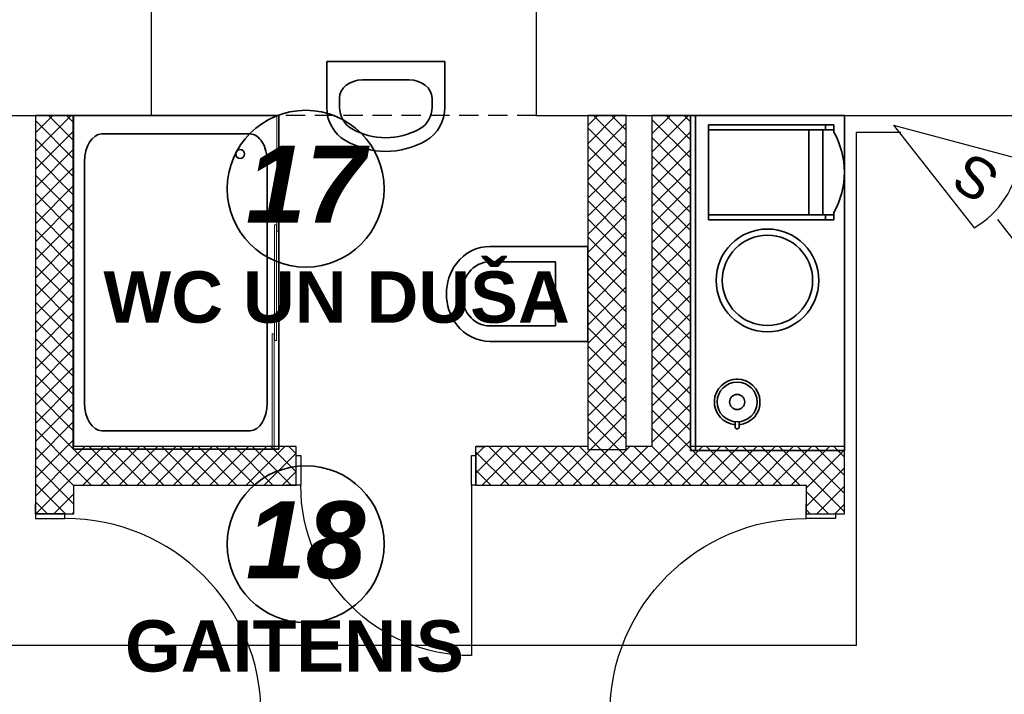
# Model space of a CAD drawing. Header units: millimetres. Extents: x -1662057 to -197461, y -941126 to 63888.
# Tile 195 of 209: x -1566221 to -1562387, y -296402 to -293775. Entities that reach past the tile are written whole.
import ezdxf

# ---------------------------------------------------------------- set-up
doc = ezdxf.new("R2010")
doc.units = ezdxf.units.MM
doc.linetypes.add('Dashed', pattern=[112.5, 75, -37.5])
for name, color, linetype in [('2D Drafting - General', 7, 'CONTINUOUS'), ('Annotation - Text', 252, 'CONTINUOUS'), ('Apsardze', 5, 'CONTINUOUS'), ('AR-Durvis', 7, 'CONTINUOUS'), ('eksplikaacijas txt', 252, 'CONTINUOUS'), ('Interior - Furniture', 7, 'CONTINUOUS'), ('sienas es', 7, 'CONTINUOUS'), ('Structural - Bearing', 7, 'CONTINUOUS'), ('VS AS', 7, 'CONTINUOUS')]:
    doc.layers.add(name, color=color, linetype=linetype)
doc.layers.add('VS_AS', color=5, linetype='CONTINUOUS', lineweight=25)
doc.styles.add('GENERATED_STYLE_2', font='arialbd.ttf')
doc.styles.add('GENERATED_STYLE_4', font='arialbi.ttf')
doc.styles.add('ROMANS', font='arial.ttf', dxfattribs={"width": 0.8, "oblique": 15})
pattern_1 = [(45, (0, 0), (-35.355339, 35.355339), []), (135, (0, 0), (35.355339, 35.355339), [])]

# ---------------------------------------------------------------- blocks, each defined once
blk = doc.blocks.new('WALL_369', base_point=(593063.3, -121611.4))
at = {"layer": 'Structural - Bearing', "linetype": 'Continuous', "lineweight": 13}
h = blk.add_hatch(dxfattribs=at)
h.set_pattern_fill('GRID_5X5_DIAGONAL', color=253, style=0, pattern_type=2)
h.set_pattern_definition(pattern_1)
h.paths.add_polyline_path([(593063.3, -121611.4), (593063.3, -120309.8), (592913.3, -120309.8), (592913.3, -121611.4)], flags=0)
at = {"layer": 'Structural - Bearing', "linetype": 'Continuous'}
for p, q in [((593063.3, -120309.8), (592913.3, -120309.8)), ((592913.3, -120309.8), (592913.3, -121611.4)), ((593063.3, -121611.4), (593063.3, -120309.8)), ((592913.3, -121611.4), (593063.3, -121611.4))]:
    blk.add_line(p, q, dxfattribs=at)
blk = doc.blocks.new('WALL_374', base_point=(593313.2, -121599.4))
at = {"layer": 'Structural - Bearing', "linetype": 'Continuous', "lineweight": 13}
h = blk.add_hatch(dxfattribs=at)
h.set_pattern_fill('GRID_5X5_DIAGONAL', color=253, style=0, pattern_type=2)
h.set_pattern_definition(pattern_1)
h.paths.add_polyline_path([(593313.2, -121599.4), (593313.2, -120309.8), (593163.2, -120309.8), (593163.2, -121599.4)], flags=0)
at = {"layer": 'Structural - Bearing', "linetype": 'Continuous'}
for p, q in [((593313.2, -120309.8), (593163.2, -120309.8)), ((593163.2, -120309.8), (593163.2, -121599.4)), ((593313.2, -121599.4), (593313.2, -120309.8))]:
    blk.add_line(p, q, dxfattribs=at)
blk = doc.blocks.new('D1 10_8')
at = {"layer": 'AR-Durvis', "linetype": 'Continuous'}
for p, q in [((382, 0), (382, 764)), ((-400, 0), (-437, 0)), ((-382, 0), (-400, 0)), ((-400, 0), (-400, -115)), ((-400, 0), (-400, -150)), ((-382, -115), (-382, 0)), ((400, 0), (382, 0)), ((382, 0), (382, -115)), ((400, 0), (437, 0)), ((400, -115), (400, 0)), ((400, 0), (400, -150)), ((-400, -150), (-437, -150)), ((-400, -115), (-382, -115)), ((382, -115), (400, -115)), ((400, -150), (437, -150))]:
    blk.add_line(p, q, dxfattribs=at)
blk.add_arc((382, 0), 764, 90, 180, dxfattribs=at)
blk = doc.blocks.new('WALL_377', base_point=(593913.2, -122799.8))
at = {"layer": 'Structural - Bearing', "linetype": 'Continuous', "lineweight": 13}
h = blk.add_hatch(dxfattribs=at)
h.set_pattern_fill('GRID_5X5_DIAGONAL', color=253, style=0, pattern_type=2)
h.set_pattern_definition(pattern_1)
h.paths.add_polyline_path([(593763.2, -121861.4), (593913.2, -121861.4), (593913.2, -121599.4), (593763.2, -121749.4)], flags=0)
h = blk.add_hatch(dxfattribs=at)
h.set_pattern_fill('GRID_5X5_DIAGONAL', color=253, style=0, pattern_type=2)
h.set_pattern_definition(pattern_1)
h.paths.add_polyline_path([(593763.2, -122799.8), (593913.2, -122799.8), (593913.2, -122661.4), (593763.2, -122661.4)], flags=0)
at = {"layer": 'Structural - Bearing', "linetype": 'Continuous'}
for p, q in [((593913.2, -121861.4), (593913.2, -121599.4)), ((593763.2, -121749.4), (593763.2, -121861.4)), ((593763.2, -122661.4), (593763.2, -122799.8)), ((593913.2, -122799.8), (593913.2, -122661.4)), ((593763.2, -122799.8), (593913.2, -122799.8))]:
    blk.add_line(p, q, dxfattribs=at)
at = {"layer": 'AR-Durvis', "color": 21, "linetype": 'Continuous', "lineweight": 18, "xscale": -1, "rotation": 90}
blk.add_blockref('D1 10_8', (593763.2, -122261.4), dxfattribs=at)
blk = doc.blocks.new('Glass Pane Sliding 10')
at = {"layer": 'Interior - Furniture', "color": 171, "linetype": 'Continuous', "lineweight": 18}
for p, q in [((450.5, 25), (0, 25)), ((0, 25), (0, 18)), ((0, 18), (450.5, 18)), ((876.1, 16), (425.5, 16)), ((425.5, 16), (425.5, 9)), ((425.5, 9), (876.1, 9)), ((450.5, 18), (450.5, 25)), ((1301.6, 7), (851.1, 7)), ((851.1, 7), (851.1, 0)), ((876.1, 9), (876.1, 16)), ((1301.6, 0), (1301.6, 7)), ((851.1, 0), (1301.6, 0))]:
    blk.add_line(p, q, dxfattribs=at)
blk = doc.blocks.new('Basin Built-In Circle 10')
at = {"layer": 'Interior - Furniture', "color": 251, "linetype": 'Continuous', "lineweight": 35}
for p, q in [((0, 600), (1304.8, 600)), ((0, 0), (0, 600)), ((0, 580), (1304.8, 580)), ((1304.8, 0), (1304.8, 600)), ((0, 0), (1304.8, 0))]:
    blk.add_line(p, q, dxfattribs=at)
for radius in [200, 175.8]:
    blk.add_circle((662.4, 300), radius, dxfattribs=at)
blk = doc.blocks.new('Blender 10')
at = {"layer": 'Interior - Furniture', "color": 251, "linetype": 'Continuous', "lineweight": 35}
for p, q in [((-100.7, 7.4), (-106, 0.3)), ((-100.7, 7.4), (-106, 0.3)), ((-106, 0.3), (-100.7, -7.9)), ((-106, 0.3), (-100.7, -7.9)), ((-88.6, 7.4), (-100.7, 7.4)), ((-77.1, 7.4), (-100.7, 7.4)), ((-100.7, -7.9), (-88.6, -7.9)), ((-100.7, -7.9), (-77.1, -7.9))]:
    blk.add_line(p, q, dxfattribs=at)
for radius in [77.5, 29.4]:
    blk.add_circle((0, 0), radius, dxfattribs=at)
for start, end in [(0, 175.2521), (185.0866, 0.0003)]:
    blk.add_arc((0, 0), 88.9, start, end, dxfattribs=at)
for p in [(-88.6, 7.4), (88.9, 0)]:
    blk.add_point(p, dxfattribs=at)
blk = doc.blocks.new('Coffee Maker 02 10')
at = {"layer": 'Interior - Furniture', "color": 251, "linetype": 'Continuous', "lineweight": 35}
for p, q in [((0, 530), (370, 530)), ((0, 41.4), (0, 530)), ((20, 41.4), (20, 530)), ((350, 41.4), (350, 530)), ((370, 530), (370, 41.4)), ((350, 138.4), (20, 138.4)), ((350, 85.1), (20, 85.1)), ((0, 73.9), (20, 73.9)), ((28.9, 41.4), (0, 41.4)), ((370, 41.4), (341.1, 41.4)), ((350, 73.9), (370, 73.9))]:
    blk.add_line(p, q, dxfattribs=at)
blk.add_arc((185, 319.4), 318.8, 240.6807, 299.3191, dxfattribs=at)
blk.add_point((28.9, 41.4), dxfattribs=at)
blk = doc.blocks.new('WC Wall Hung 01 10_3')
at = {"layer": 'Interior - Furniture', "color": 251, "linetype": 'Continuous', "lineweight": 35}
for p, q in [((0, 550), (0, 170)), ((0, 550), (370, 550)), ((370, 550), (370, 170)), ((60, 170), (60, 425)), ((310, 425), (60, 425)), ((310, 170), (310, 425))]:
    blk.add_line(p, q, dxfattribs=at)
for centre, radius, start, end in [((162.5, 170), 162.5, 180, 233.1301), ((162.5, 170), 102.5, 180, 233.1301), ((207.5, 170), 102.5, 306.8699, 0), ((207.5, 170), 162.5, 306.8699, 0), ((185, 200), 140, 233.1301, 306.8699), ((185, 200), 200, 233.1301, 306.8699)]:
    blk.add_arc(centre, radius, start, end, dxfattribs=at)
blk = doc.blocks.new('Basin 01 10')
at = {"layer": 'Interior - Furniture', "color": 251, "linetype": 'Continuous', "lineweight": 35}
for p, q in [((-230, 0), (-230, -178.2)), ((230, 0), (-230, 0)), ((230, 0), (230, -178.2)), ((-91.1, -71.8), (-91.1, -71.8)), ((91.1, -71.8), (-91.1, -71.8)), ((-180, -142.5), (-180, -178.2)), ((180, -142.5), (180, -178.2))]:
    blk.add_line(p, q, dxfattribs=at)
for centre, major_axis, ratio, start_param, end_param in [((-91.1, -142.5), (-88.9, 0), 0.796047, 4.712389, 6.283185), ((91.1, -142.5), (-88.9, 0), 0.796047, 3.141593, 4.712389), ((-91.1, -178.2), (0, 147.3), 0.942857, 1.570796, 2.644618), ((-91.1, -178.2), (0, 94.3), 0.942857, 1.570796, 2.644618), ((91.1, -178.2), (0, 94.3), 0.942857, 3.638567, 4.712389), ((91.1, -178.2), (0, 147.3), 0.942857, 3.638567, 4.712389), ((0, 0), (0, 297), 0.942857, 2.644618, 3.638567), ((0, 0), (0, 350), 0.942857, 2.644618, 3.638567)]:
    blk.add_ellipse(centre, major_axis=major_axis, ratio=ratio, start_param=start_param, end_param=end_param, dxfattribs=at)
blk = doc.blocks.new('Shower Tray 10_2')
at = {"layer": 'Interior - Furniture', "color": 251, "linetype": 'Continuous', "lineweight": 35}
for p, q in [((800, 1300), (0, 1300)), ((0, 1300), (0, 0)), ((800, 0), (800, 1300)), ((111.1, 1227.8), (688.9, 1227.8)), ((44.4, 180.6), (44.4, 1119.4)), ((755.6, 180.6), (755.6, 1119.4)), ((111.1, 72.2), (688.9, 72.2)), ((0, 0), (800, 0))]:
    blk.add_line(p, q, dxfattribs=at)
blk.add_circle((150, 150), 17.5, dxfattribs=at)
for centre, start_param, end_param in [((111.1, 1119.4), 0, 1.570796), ((688.9, 1119.4), 4.712389, 6.283185), ((111.1, 180.6), 1.570796, 3.141593), ((688.9, 180.6), 3.141593, 4.712389)]:
    blk.add_ellipse(centre, major_axis=(0, 108.3), ratio=0.615385, start_param=start_param, end_param=end_param, dxfattribs=at)
blk = doc.blocks.new('D1 10_13')
at = {"layer": 'AR-Durvis', "linetype": 'Continuous'}
for p, q in [((382, 0), (382, 764)), ((-400, 35), (-437, 35)), ((-400, -115), (-400, 35)), ((-382, 0), (-400, 0)), ((-400, 0), (-400, -115)), ((-382, -115), (-382, 0)), ((400, 0), (382, 0)), ((382, 0), (382, -115)), ((400, 35), (437, 35)), ((400, -115), (400, 35)), ((400, -115), (400, 0)), ((-400, -115), (-437, -115)), ((-400, -115), (-382, -115)), ((382, -115), (400, -115)), ((400, -115), (437, -115))]:
    blk.add_line(p, q, dxfattribs=at)
blk.add_arc((382, 0), 764, 90, 180, dxfattribs=at)
blk = doc.blocks.new('WALL_376', base_point=(590913.2, -122799.8))
at = {"layer": 'Structural - Bearing', "linetype": 'Continuous', "lineweight": 13}
h = blk.add_hatch(dxfattribs=at)
h.set_pattern_fill('GRID_5X5_DIAGONAL', color=253, style=0, pattern_type=2)
h.set_pattern_definition(pattern_1)
h.paths.add_polyline_path([(590763.2, -121861.4), (590913.2, -121861.4), (590913.2, -120309.8), (590763.2, -120309.8)], flags=0)
h = blk.add_hatch(dxfattribs=at)
h.set_pattern_fill('GRID_5X5_DIAGONAL', color=253, style=0, pattern_type=2)
h.set_pattern_definition(pattern_1)
h.paths.add_polyline_path([(590763.2, -122799.8), (590913.2, -122799.8), (590913.2, -122661.4), (590763.2, -122661.4)], flags=0)
at = {"layer": 'Structural - Bearing', "linetype": 'Continuous'}
for p, q in [((590913.2, -120309.8), (590763.2, -120309.8)), ((590763.2, -120309.8), (590763.2, -121861.4)), ((590913.2, -121599.4), (590913.2, -120309.8)), ((590913.2, -121861.4), (590913.2, -121749.4)), ((590763.2, -122661.4), (590763.2, -122799.8)), ((590913.2, -122799.8), (590913.2, -122661.4)), ((590763.2, -122799.8), (590913.2, -122799.8))]:
    blk.add_line(p, q, dxfattribs=at)
at = {"layer": 'AR-Durvis', "color": 21, "linetype": 'Continuous', "lineweight": 18, "rotation": 270}
blk.add_blockref('D1 10_13', (590878.2, -122261.4), dxfattribs=at)
blk = doc.blocks.new('D1 10_14')
at = {"layer": 'AR-Durvis', "linetype": 'Continuous'}
for p, q in [((332, 0), (332, 664)), ((-350, 0), (-387, 0)), ((-332, 0), (-350, 0)), ((-350, 0), (-350, -115)), ((-350, 0), (-350, -150)), ((-332, -115), (-332, 0)), ((350, 0), (332, 0)), ((332, 0), (332, -115)), ((350, 0), (387, 0)), ((350, -115), (350, 0)), ((350, 0), (350, -150)), ((-350, -150), (-387, -150)), ((-350, -115), (-332, -115)), ((332, -115), (350, -115)), ((350, -150), (387, -150))]:
    blk.add_line(p, q, dxfattribs=at)
blk.add_arc((332, 0), 664, 90, 180, dxfattribs=at)
blk = doc.blocks.new('WALL_378', base_point=(593913.2, -121599.4))
at = {"layer": 'Structural - Bearing', "linetype": 'Continuous', "lineweight": 13}
h = blk.add_hatch(dxfattribs=at)
h.set_pattern_fill('GRID_5X5_DIAGONAL', color=253, style=0, pattern_type=2)
h.set_pattern_definition(pattern_1)
h.paths.add_polyline_path([(591778.3, -121749.4), (591778.3, -121599.4), (590913.2, -121599.4), (590913.2, -121749.4)], flags=0)
h = blk.add_hatch(dxfattribs=at)
h.set_pattern_fill('GRID_5X5_DIAGONAL', color=253, style=0, pattern_type=2)
h.set_pattern_definition(pattern_1)
h.paths.add_polyline_path([(593763.2, -121749.4), (593913.2, -121599.4), (592478.3, -121599.4), (592478.3, -121749.4)], flags=0)
at = {"layer": 'Structural - Bearing', "linetype": 'Continuous'}
for p, q in [((591778.3, -121599.4), (590913.2, -121599.4)), ((592913.3, -121599.4), (592478.3, -121599.4)), ((593163.2, -121599.4), (593063.3, -121599.4)), ((593913.2, -121599.4), (593313.2, -121599.4)), ((590913.2, -121749.4), (591778.3, -121749.4)), ((592478.3, -121749.4), (593763.2, -121749.4))]:
    blk.add_line(p, q, dxfattribs=at)
at = {"layer": 'AR-Durvis', "color": 21, "linetype": 'Continuous', "lineweight": 18, "xscale": -1, "rotation": 180}
blk.add_blockref('D1 10_14', (592128.3, -121749.4), dxfattribs=at)
blk = doc.blocks.new('pir')
at = {"layer": 'Apsardze'}
for p, q in [((0, 0), (-457.2, 153.1)), ((-512.1, 81.3), (-665.3, 132.8)), ((-529.7, 0.7), (-797.4, 1.1)), ((0, 0), (-456.8, -151.6)), ((-512, -84.3), (-661.7, -134.9))]:
    blk.add_line(p, q, dxfattribs=at)
blk.add_arc((-150.6, 1.2), 342.2, 153.6522, 206.5245, dxfattribs=at)

msp = doc.modelspace()

# ---------------------------------------------------------------- linework, layer by layer
at = {"layer": '2D Drafting - General', "color": 251, "linetype": 'Continuous', "lineweight": 35, "true_color": 0x636466}
for centre in [(-1565107.2696, -294433.10026), (-1565107.23187, -295817.77378)]:
    msp.add_circle(centre, 305.38719, dxfattribs=at)
at = {"layer": 'sienas es', "color": 251, "linetype": 'Continuous', "true_color": 0x636466}
for p, q in [((-1565709.48073, -293637.78808), (-1565709.48073, -294147.78808)), ((-1564209.48073, -293637.78808), (-1564209.48073, -294147.78808)), ((-1566716.22998, -294147.78808), (-1565709.48073, -294147.78808)), ((-1564209.48073, -294147.78808), (-1556759.48073, -294147.78808))]:
    msp.add_line(p, q, dxfattribs=at)
at = {"layer": 'sienas es', "color": 251, "linetype": 'Dashed', "true_color": 0x636466}
msp.add_line((-1564209.48073, -294147.78808), (-1565709.48073, -294147.78808), dxfattribs=at)
at = {"layer": 'VS_AS', "color": 5}
msp.add_lwpolyline([(-1562790.3882, -294214.63431), (-1562963.79325, -294214.63431), (-1562963.79325, -296212.27067), (-1568469.00679, -296212.27067), (-1568469.00679, -302749.2665), (-1572856.02757, -302749.2665), (-1572856.02757, -302959.43568)], dxfattribs=at)

# ---------------------------------------------------------------- block references
at = {"layer": 'Interior - Furniture', "color": 251, "linetype": 'Continuous', "lineweight": 20, "true_color": 0x636466, "xscale": -1}
msp.add_blockref('Basin 01 10', (-1564795.50844, -293937.78808), dxfattribs=at)
at = {"layer": 'Interior - Furniture', "color": 251, "linetype": 'Continuous', "lineweight": 20, "true_color": 0x636466}
for name, p, rotation in [('Shower Tray 10_2', (-1565212.43923, -294147.78808), 180), ('Glass Pane Sliding 10', (-1565212.43923, -295449.41498), 90), ('Basin Built-In Circle 10', (-1563009.48073, -295452.58249), 90), ('Coffee Maker 02 10', (-1563009.48073, -294554.25064), 90), ('WC Wall Hung 01 10_3', (-1564559.44963, -294657.79618), 270), ('Blender 10', (-1563427.48954, -295263.70646), 90)]:
    msp.add_blockref(name, p, dxfattribs=dict(at, rotation=rotation))
at = {"layer": 'Structural - Bearing', "color": 251, "true_color": 0x636466}
for name, p in [('WALL_376', (-1566009.48073, -296637.78808)), ('WALL_369', (-1563859.44963, -295449.41498)), ('WALL_374', (-1563609.48073, -295437.41498)), ('WALL_378', (-1563009.48073, -295437.41498)), ('WALL_377', (-1563009.48073, -296637.78808))]:
    msp.add_blockref(name, p, dxfattribs=at)
at = {"layer": 'VS AS', "xscale": 1.0546875, "yscale": 1.0546875, "zscale": 1.0546875, "rotation": 146.7135308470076}
msp.add_blockref('pir', (-1562818.88508, -294185.53914), dxfattribs=at)

# ---------------------------------------------------------------- texts
at = {"layer": 'Annotation - Text', "color": 251, "linetype": 'Continuous', "lineweight": 20, "true_color": 0x636466, "char_height": 300, "attachment_point": 2, "style": 'GENERATED_STYLE_4'}
for s, insert in [('{17}', (-1565107.27036, -294265.95676)), ('{18}', (-1565107.23263, -295650.63029))]:
    msp.add_mtext(s, dxfattribs=dict(at, insert=insert))
at = {"layer": 'eksplikaacijas txt', "color": 251, "linetype": 'Continuous', "lineweight": 20, "true_color": 0x636466, "char_height": 200, "attachment_point": 1, "style": 'GENERATED_STYLE_2'}
for s, insert in [('{WC UN DUŠA}', (-1565894.68919, -294754.96956)), ('{GAITENIS}', (-1565810.8969, -296113.71211))]:
    msp.add_mtext(s, dxfattribs=dict(at, insert=insert))
at = {"layer": 'VS AS', "color": 5, "style": 'ROMANS'}
msp.add_text('S', height=158.20312, rotation=146.71353086, dxfattribs=at).set_placement((-1562394.31583, -294365.75757, 875.19667))

doc.saveas('drawing.dxf')
